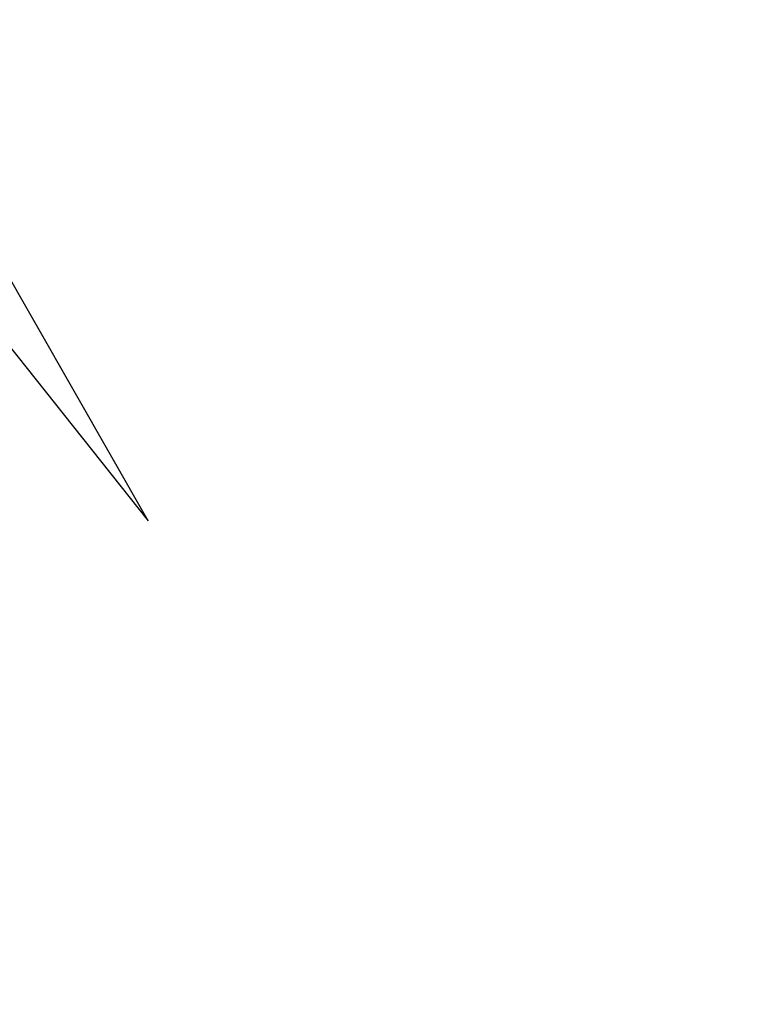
# Model space of a CAD drawing. Header units: millimetres. Extents: x 22 to 177, y -71 to 54.
# Tile 107 of 256: x 66.731 to 67.558, y -49.43 to -48.32. Entities that reach past the tile are written whole.
import ezdxf

# ---------------------------------------------------------------- set-up
doc = ezdxf.new("R2010")
doc.units = ezdxf.units.MM
doc.header["$LTSCALE"] = 25.4
doc.layers.get('0').update_dxf_attribs({"true_color": 0xff5454})

# ---------------------------------------------------------------- blocks, each defined once
blk = doc.blocks.new('PROFILE-IRIS-LED-20W-9004-9005-9006-9007.STL#2')
at = {"color": 18, "true_color": 0x000000}
mesh = blk.add_polyface(dxfattribs=at)
corners = [(24.8933, 13.6513, 125.2502), (65.6037, -56.484, 17.1609), (67.3469, -60.6995, 20.8728), (23.1501, 17.8668, 121.5384)]
mesh.append_faces([[corners[k] for k in face] for face in [(0, 1, 2), (1, 0, 3)]], dxfattribs={"vtx0": -1, "color": 18})
mesh = blk.add_polyface(dxfattribs=at)
corners = [(64.3397, -53.4161, 30.4015), (28.7291, 10.074, 128.0652), (66.9926, -56.9384, 33.9896), (26.0762, 13.5964, 124.4771)]
mesh.append_faces([[corners[k] for k in face] for face in [(0, 1, 2), (1, 0, 3)]], dxfattribs={"vtx0": -1, "color": 18})
mesh = blk.add_polyface(dxfattribs=at)
corners = [(66.7512, -9.1365, 122.4772), (99.5969, -68.4817, 39.5333), (68.0089, -9.196, 121.9035)]
mesh.append_faces([[corners[k] for k in face] for face in [(0, 1, 2)]], dxfattribs={"color": 18})
at = {"color": 7, "true_color": 0xffffff}
mesh = blk.add_polyface(dxfattribs=at)
corners = [(66.027, -47.3981, 43.1929), (65.152, -46.716, 38.859), (66.8761, -48.8851, 41.1053), (64.303, -45.229, 40.9466)]
mesh.append_faces([[corners[k] for k in face] for face in [(0, 1, 2), (1, 0, 3)]], dxfattribs={"vtx0": -1, "color": 7})
at = {"color": 18, "true_color": 0x000000}
mesh = blk.add_polyface(dxfattribs=at)
corners = [(66.6689, -49.3232, 24.9651), (67.7913, -52.4129, 29.377), (68.2179, -53.16, 28.3282), (66.2423, -48.5761, 26.014)]
mesh.append_faces([[corners[k] for k in face] for face in [(0, 1, 2), (1, 0, 3)]], dxfattribs={"vtx0": -1, "color": 18})

msp = doc.modelspace()

# ---------------------------------------------------------------- block references
at = {"color": 0}
msp.add_blockref('PROFILE-IRIS-LED-20W-9004-9005-9006-9007.STL#2', (0, 0), dxfattribs=at)

doc.saveas('drawing.dxf')
